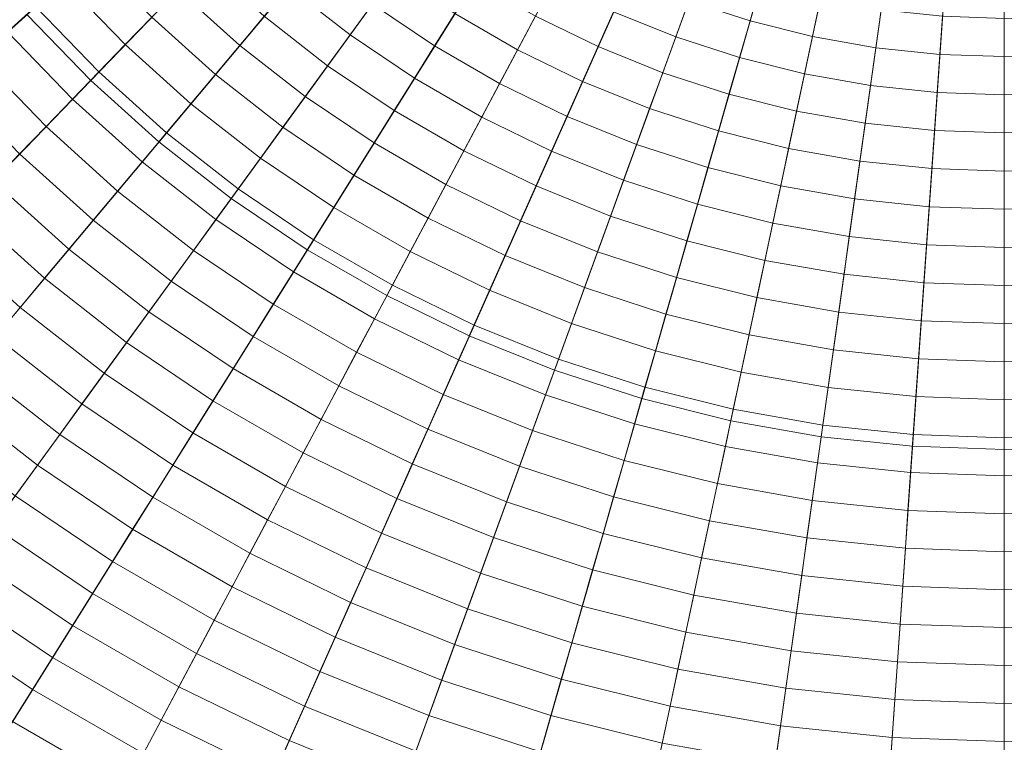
# Model space of a CAD drawing. Header units: centimetres. Extents: x -3.03 to 4.16, y -5.77 to 1.42.
# Tile 206 of 256: x -0.18 to 0.57, y -3.4 to -2.85. Entities that reach past the tile are written whole.
import ezdxf

# ---------------------------------------------------------------- set-up
doc = ezdxf.new("R2010")
doc.units = ezdxf.units.CM
doc.header["$LTSCALE"] = 2.54
doc.layers.add('Lucido design-1', color=7, linetype='Continuous')

# ---------------------------------------------------------------- blocks, each defined once
blk = doc.blocks.new('Gruppo-1')
at = {"color": 142, "linetype": 'Continuous', "lineweight": 9}
for points in [[(-0.17768, -2.84492, 36.24157), (-0.12923, -2.8951, 36.24157), (0.56504, -2.17617, 36.24157), (-0.17768, -2.84492, 36.24157)], [(0.56504, -2.17617, 37.14882), (-0.12923, -2.8951, 37.14882), (-0.17768, -2.84492, 37.14882), (0.56504, -2.17617, 37.14882)], [(-0.12923, -2.8951, 36.24157), (-0.07738, -2.94178, 36.24157), (0.56504, -2.17617, 36.24157), (-0.12923, -2.8951, 36.24157)], [(0.56504, -2.17617, 37.14882), (-0.07738, -2.94178, 37.14882), (-0.12923, -2.8951, 37.14882), (0.56504, -2.17617, 37.14882)], [(-0.07738, -2.94178, 36.24157), (-0.02241, -2.98473, 36.24157), (0.56504, -2.17617, 36.24157), (-0.07738, -2.94178, 36.24157)], [(0.56504, -2.17617, 37.14882), (-0.02241, -2.98473, 37.14882), (-0.07738, -2.94178, 37.14882), (0.56504, -2.17617, 37.14882)], [(-0.02241, -2.98473, 36.24157), (0.03542, -3.02374, 36.24157), (0.56504, -2.17617, 36.24157), (-0.02241, -2.98473, 36.24157)], [(0.56504, -2.17617, 37.14882), (0.03542, -3.02374, 37.14882), (-0.02241, -2.98473, 37.14882), (0.56504, -2.17617, 37.14882)], [(0.03542, -3.02374, 36.24157), (0.09583, -3.05862, 36.24157), (0.56504, -2.17617, 36.24157), (0.03542, -3.02374, 36.24157)], [(0.56504, -2.17617, 37.14882), (0.09583, -3.05862, 37.14882), (0.03542, -3.02374, 37.14882), (0.56504, -2.17617, 37.14882)], [(0.09583, -3.05862, 36.24157), (0.15853, -3.0892, 36.24157), (0.56504, -2.17617, 36.24157), (0.09583, -3.05862, 36.24157)], [(0.56504, -2.17617, 37.14882), (0.15853, -3.0892, 37.14882), (0.09583, -3.05862, 37.14882), (0.56504, -2.17617, 37.14882)], [(0.15853, -3.0892, 36.24157), (0.22321, -3.11533, 36.24157), (0.56504, -2.17617, 36.24157), (0.15853, -3.0892, 36.24157)], [(0.56504, -2.17617, 37.14882), (0.22321, -3.11533, 37.14882), (0.15853, -3.0892, 37.14882), (0.56504, -2.17617, 37.14882)], [(0.22321, -3.11533, 36.24157), (0.28956, -3.13689, 36.24157), (0.56504, -2.17617, 36.24157), (0.22321, -3.11533, 36.24157)], [(0.56504, -2.17617, 37.14882), (0.28956, -3.13689, 37.14882), (0.22321, -3.11533, 37.14882), (0.56504, -2.17617, 37.14882)], [(0.28956, -3.13689, 36.24157), (0.35725, -3.15377, 36.24157), (0.56504, -2.17617, 36.24157), (0.28956, -3.13689, 36.24157)], [(0.56504, -2.17617, 37.14882), (0.35725, -3.15377, 37.14882), (0.28956, -3.13689, 37.14882), (0.56504, -2.17617, 37.14882)], [(0.35725, -3.15377, 36.24157), (0.42595, -3.16588, 36.24157), (0.56504, -2.17617, 36.24157), (0.35725, -3.15377, 36.24157)], [(0.56504, -2.17617, 37.14882), (0.42595, -3.16588, 37.14882), (0.35725, -3.15377, 37.14882), (0.56504, -2.17617, 37.14882)], [(0.42595, -3.16588, 36.24157), (0.49532, -3.17317, 36.24157), (0.56504, -2.17617, 36.24157), (0.42595, -3.16588, 36.24157)], [(0.56504, -2.17617, 37.14882), (0.49532, -3.17317, 37.14882), (0.42595, -3.16588, 37.14882), (0.56504, -2.17617, 37.14882)], [(0.49532, -3.17317, 36.24157), (0.56504, -3.17561, 36.24157), (0.56504, -2.17617, 36.24157), (0.49532, -3.17317, 36.24157)], [(0.56504, -2.17617, 37.14882), (0.56504, -3.17561, 37.14882), (0.49532, -3.17317, 37.14882), (0.56504, -2.17617, 37.14882)], [(0.56504, -3.17561, 36.24157), (0.56504, -2.17617, 36.24157), (0.56504, -2.17617, 36.24157), (0.56504, -3.17561, 36.24157)], [(0.56504, -3.17561, 36.24157), (0.63476, -3.17317, 36.24157), (0.56504, -2.17617, 36.24157), (0.56504, -3.17561, 36.24157)], [(0.56504, -2.17617, 37.14882), (0.56504, -3.17561, 37.14882), (0.56504, -3.17561, 37.14882), (0.56504, -2.17617, 37.14882)], [(0.56504, -2.17617, 37.14882), (0.63476, -3.17317, 37.14882), (0.56504, -3.17561, 37.14882), (0.56504, -2.17617, 37.14882)], [(-0.17768, -2.84492, 37.14882), (-0.12923, -2.8951, 37.14882), (-0.12923, -2.8951, 36.24157), (-0.17768, -2.84492, 36.24157), (-0.17768, -2.84492, 37.14882)], [(-0.12923, -2.8951, 37.14882), (-0.07738, -2.94178, 37.14882), (-0.07738, -2.94178, 36.24157), (-0.12923, -2.8951, 36.24157), (-0.12923, -2.8951, 37.14882)], [(-0.07738, -2.94178, 37.14882), (-0.02241, -2.98473, 37.14882), (-0.02241, -2.98473, 36.24157), (-0.07738, -2.94178, 36.24157), (-0.07738, -2.94178, 37.14882)], [(-0.02241, -2.98473, 37.14882), (0.03542, -3.02374, 37.14882), (0.03542, -3.02374, 36.24157), (-0.02241, -2.98473, 36.24157), (-0.02241, -2.98473, 37.14882)], [(0.03542, -3.02374, 37.14882), (0.09583, -3.05862, 37.14882), (0.09583, -3.05862, 36.24157), (0.03542, -3.02374, 36.24157), (0.03542, -3.02374, 37.14882)], [(0.09583, -3.05862, 37.14882), (0.15853, -3.0892, 37.14882), (0.15853, -3.0892, 36.24157), (0.09583, -3.05862, 36.24157), (0.09583, -3.05862, 37.14882)], [(0.15853, -3.0892, 37.14882), (0.22321, -3.11533, 37.14882), (0.22321, -3.11533, 36.24157), (0.15853, -3.0892, 36.24157), (0.15853, -3.0892, 37.14882)], [(0.22321, -3.11533, 37.14882), (0.28956, -3.13689, 37.14882), (0.28956, -3.13689, 36.24157), (0.22321, -3.11533, 36.24157), (0.22321, -3.11533, 37.14882)], [(0.28956, -3.13689, 37.14882), (0.35725, -3.15377, 37.14882), (0.35725, -3.15377, 36.24157), (0.28956, -3.13689, 36.24157), (0.28956, -3.13689, 37.14882)], [(0.35725, -3.15377, 37.14882), (0.42595, -3.16588, 37.14882), (0.42595, -3.16588, 36.24157), (0.35725, -3.15377, 36.24157), (0.35725, -3.15377, 37.14882)], [(0.42595, -3.16588, 37.14882), (0.49532, -3.17317, 37.14882), (0.49532, -3.17317, 36.24157), (0.42595, -3.16588, 36.24157), (0.42595, -3.16588, 37.14882)], [(0.49532, -3.17317, 37.14882), (0.56504, -3.17561, 37.14882), (0.56504, -3.17561, 36.24157), (0.49532, -3.17317, 36.24157), (0.49532, -3.17317, 37.14882)], [(0.56504, -3.17561, 37.14882), (0.63476, -3.17317, 37.14882), (0.63476, -3.17317, 36.24157), (0.56504, -3.17561, 36.24157), (0.56504, -3.17561, 37.14882)], [(0.56504, -3.17561, 37.14882), (0.56504, -3.17561, 36.24157), (0.56504, -3.17561, 36.24157), (0.56504, -3.17561, 37.14882)]]:
    blk.add_polyline3d(points, dxfattribs=at)
for points in [[(-2.97891, -2.80107, 37.14766), (-2.92669, -3.04676, 37.14766), (0.56294, -2.17669, 37.14766), (0.56291, -2.17655, 37.14766)], [(-2.92669, -3.04676, 37.14766), (-2.85746, -3.28821, 37.14766), (0.56298, -2.17684, 37.14766), (0.56294, -2.17669, 37.14766)], [(-2.85746, -3.28821, 37.14766), (-2.77155, -3.52424, 37.14766), (0.56304, -2.17698, 37.14766), (0.56298, -2.17684, 37.14766)], [(-2.77155, -3.52424, 37.14766), (-2.66938, -3.7537, 37.14766), (0.5631, -2.17712, 37.14766), (0.56304, -2.17698, 37.14766)], [(-2.66938, -3.7537, 37.14766), (-2.55146, -3.97548, 37.14766), (0.56317, -2.17725, 37.14766), (0.5631, -2.17712, 37.14766)], [(-2.55146, -3.97548, 37.14766), (-2.41836, -4.1885, 37.14766), (0.56325, -2.17738, 37.14766), (0.56317, -2.17725, 37.14766)], [(-2.41836, -4.1885, 37.14766), (-2.27072, -4.39171, 37.14766), (0.56334, -2.1775, 37.14766), (0.56325, -2.17738, 37.14766)], [(-2.27072, -4.39171, 37.14766), (-2.10926, -4.58412, 37.14766), (0.56343, -2.17762, 37.14766), (0.56334, -2.1775, 37.14766)], [(-2.10926, -4.58412, 37.14766), (-1.93478, -4.76481, 37.14766), (0.56354, -2.17773, 37.14766), (0.56343, -2.17762, 37.14766)], [(-1.93478, -4.76481, 37.14766), (-1.74811, -4.93288, 37.14766), (0.56365, -2.17783, 37.14766), (0.56354, -2.17773, 37.14766)], [(-1.74811, -4.93288, 37.14766), (-1.55018, -5.08752, 37.14766), (0.56377, -2.17792, 37.14766), (0.56365, -2.17783, 37.14766)], [(-1.55018, -5.08752, 37.14766), (-1.34194, -5.22798, 37.14766), (0.56389, -2.178, 37.14766), (0.56377, -2.17792, 37.14766)], [(-1.34194, -5.22798, 37.14766), (-1.12441, -5.35357, 37.14766), (0.56403, -2.17808, 37.14766), (0.56389, -2.178, 37.14766)], [(-1.12441, -5.35357, 37.14766), (-0.89865, -5.46368, 37.14766), (0.56416, -2.17815, 37.14766), (0.56403, -2.17808, 37.14766)], [(-0.89865, -5.46368, 37.14766), (-0.66576, -5.55777, 37.14766), (0.5643, -2.1782, 37.14766), (0.56416, -2.17815, 37.14766)], [(-0.66576, -5.55777, 37.14766), (-0.42688, -5.63539, 37.14766), (0.56444, -2.17825, 37.14766), (0.5643, -2.1782, 37.14766)], [(-0.42688, -5.63539, 37.14766), (-0.18316, -5.69616, 37.14766), (0.56459, -2.17828, 37.14766), (0.56444, -2.17825, 37.14766)], [(-0.18316, -5.69616, 37.14766), (0.06421, -5.73977, 37.14766), (0.56474, -2.17831, 37.14766), (0.56459, -2.17828, 37.14766)], [(0.06421, -5.73977, 37.14766), (0.31401, -5.76603, 37.14766), (0.56489, -2.17833, 37.14766), (0.56474, -2.17831, 37.14766)], [(0.31401, -5.76603, 37.14766), (0.56504, -5.7748, 37.14766), (0.56504, -2.17833, 37.14766), (0.56489, -2.17833, 37.14766)], [(0.56504, -5.7748, 37.14766), (0.56504, -2.17833, 37.14766), (0.56504, -2.17833, 37.14766)], [(0.56504, -5.7748, 37.14766), (0.81607, -5.76603, 37.14766), (0.56519, -2.17833, 37.14766), (0.56504, -2.17833, 37.14766)], [(-0.21549, -2.78599, 38.17997), (-0.17105, -2.83895, 38.17997), (-0.19252, -2.85828, 38.17591), (-0.23826, -2.80377, 38.17591)], [(-0.12807, -2.80025, 38.18777), (-0.08285, -2.84708, 38.18777), (-0.10294, -2.86789, 38.18392), (-0.14957, -2.81961, 38.18392)], [(-0.04265, -2.80545, 38.19518), (0.00273, -2.8463, 38.19518), (-0.01588, -2.86848, 38.19153), (-0.06275, -2.82627, 38.19153)], [(0.03997, -2.80193, 38.20218), (0.0849, -2.83703, 38.20218), (0.06787, -2.86047, 38.19873), (0.02135, -2.82412, 38.19873)], [(0.10193, -2.81358, 38.20553), (0.14753, -2.84433, 38.20553), (0.13217, -2.86891, 38.20218), (0.0849, -2.83703, 38.20218)], [(0.33526, -2.80749, 38.21793), (0.37986, -2.82199, 38.21793), (0.37185, -2.84989, 38.21498), (0.32533, -2.83477, 38.21498)], [(-0.14957, -2.81961, 38.18392), (-0.10294, -2.86789, 38.18392), (-0.12302, -2.88868, 38.17997), (-0.17105, -2.83895, 38.17997)], [(0.16289, -2.81975, 38.20878), (0.20876, -2.84623, 38.20878), (0.19515, -2.87183, 38.20553), (0.14753, -2.84433, 38.20553)], [(0.22238, -2.82062, 38.21193), (0.26817, -2.84295, 38.21193), (0.25637, -2.86945, 38.20878), (0.20876, -2.84623, 38.20878)], [(0.27997, -2.81645, 38.21498), (0.32533, -2.83477, 38.21498), (0.31541, -2.86204, 38.21193), (0.26817, -2.84295, 38.21193)], [(-0.06275, -2.82627, 38.19153), (-0.01588, -2.86848, 38.19153), (-0.03447, -2.89064, 38.18777), (-0.08285, -2.84708, 38.18777)], [(0.02135, -2.82412, 38.19873), (0.06787, -2.86047, 38.19873), (0.05085, -2.8839, 38.19518), (0.00273, -2.8463, 38.19518)], [(0.37986, -2.82199, 38.21793), (0.42536, -2.83333, 38.21793), (0.41932, -2.86172, 38.21498), (0.37185, -2.84989, 38.21498)], [(0.32533, -2.83477, 38.21498), (0.37185, -2.84989, 38.21498), (0.36386, -2.87778, 38.21193), (0.31541, -2.86204, 38.21193)], [(0.42536, -2.83333, 38.21793), (0.47154, -2.84147, 38.21793), (0.4675, -2.87022, 38.21498), (0.41932, -2.86172, 38.21498)], [(-0.17105, -2.83895, 38.17997), (-0.12302, -2.88868, 38.17997), (-0.14309, -2.90946, 38.17591), (-0.19252, -2.85828, 38.17591)], [(0.0849, -2.83703, 38.20218), (0.13217, -2.86891, 38.20218), (0.11681, -2.89348, 38.19873), (0.06787, -2.86047, 38.19873)], [(0.26817, -2.84295, 38.21193), (0.31541, -2.86204, 38.21193), (0.30548, -2.88929, 38.20878), (0.25637, -2.86945, 38.20878)], [(0.47154, -2.84147, 38.21793), (0.51818, -2.84638, 38.21793), (0.51615, -2.87533, 38.21498), (0.4675, -2.87022, 38.21498)], [(-0.08285, -2.84708, 38.18777), (-0.03447, -2.89064, 38.18777), (-0.05306, -2.9128, 38.18392), (-0.10294, -2.86789, 38.18392)], [(0.00273, -2.8463, 38.19518), (0.05085, -2.8839, 38.19518), (0.03383, -2.90731, 38.19153), (-0.01588, -2.86848, 38.19153)], [(0.14753, -2.84433, 38.20553), (0.19515, -2.87183, 38.20553), (0.18154, -2.89742, 38.20218), (0.13217, -2.86891, 38.20218)], [(0.20876, -2.84623, 38.20878), (0.25637, -2.86945, 38.20878), (0.24458, -2.89594, 38.20553), (0.19515, -2.87183, 38.20553)], [(0.37185, -2.84989, 38.21498), (0.41932, -2.86172, 38.21498), (0.41329, -2.89011, 38.21193), (0.36386, -2.87778, 38.21193)], [(0.51818, -2.84638, 38.21793), (0.56504, -2.84801, 38.21793), (0.56504, -2.87704, 38.21498), (0.51615, -2.87533, 38.21498)], [(0.56504, -2.84801, 38.21793), (0.61191, -2.84638, 38.21793), (0.61393, -2.87533, 38.21498), (0.56504, -2.87704, 38.21498)], [(0.56504, -2.84801, 38.21793), (0.56504, -2.87704, 38.21498), (0.56504, -2.87704, 38.21498)], [(-0.19252, -2.85828, 38.17591), (-0.14309, -2.90946, 38.17591), (-0.16315, -2.93024, 38.17176), (-0.21398, -2.8776, 38.17176)], [(0.06787, -2.86047, 38.19873), (0.11681, -2.89348, 38.19873), (0.10147, -2.91804, 38.19518), (0.05085, -2.8839, 38.19518)], [(0.31541, -2.86204, 38.21193), (0.36386, -2.87778, 38.21193), (0.35586, -2.90566, 38.20878), (0.30548, -2.88929, 38.20878)], [(0.41932, -2.86172, 38.21498), (0.4675, -2.87022, 38.21498), (0.46346, -2.89895, 38.21193), (0.41329, -2.89011, 38.21193)], [(-0.10294, -2.86789, 38.18392), (-0.05306, -2.9128, 38.18392), (-0.07164, -2.93494, 38.17997), (-0.12302, -2.88868, 38.17997)], [(-0.01588, -2.86848, 38.19153), (0.03383, -2.90731, 38.19153), (0.01683, -2.93072, 38.18777), (-0.03447, -2.89064, 38.18777)], [(0.13217, -2.86891, 38.20218), (0.18154, -2.89742, 38.20218), (0.16794, -2.923, 38.19873), (0.11681, -2.89348, 38.19873)], [(0.19515, -2.87183, 38.20553), (0.24458, -2.89594, 38.20553), (0.23279, -2.92242, 38.20218), (0.18154, -2.89742, 38.20218)], [(0.25637, -2.86945, 38.20878), (0.30548, -2.88929, 38.20878), (0.29557, -2.91654, 38.20553), (0.24458, -2.89594, 38.20553)], [(0.4675, -2.87022, 38.21498), (0.51615, -2.87533, 38.21498), (0.51413, -2.90428, 38.21193), (0.46346, -2.89895, 38.21193)], [(-0.21398, -2.8776, 38.17176), (-0.16315, -2.93024, 38.17176), (-0.18321, -2.951, 38.16751), (-0.23543, -2.89692, 38.16751)], [(0.36386, -2.87778, 38.21193), (0.41329, -2.89011, 38.21193), (0.40726, -2.91848, 38.20878), (0.35586, -2.90566, 38.20878)], [(0.51615, -2.87533, 38.21498), (0.56504, -2.87704, 38.21498), (0.56504, -2.90605, 38.21193), (0.51413, -2.90428, 38.21193)], [(0.56504, -2.87704, 38.21498), (0.61393, -2.87533, 38.21498), (0.61595, -2.90428, 38.21193), (0.56504, -2.90605, 38.21193)], [(0.56504, -2.87704, 38.21498), (0.56504, -2.90605, 38.21193), (0.56504, -2.90605, 38.21193)], [(0.05085, -2.8839, 38.19518), (0.10147, -2.91804, 38.19518), (0.08613, -2.94259, 38.19153), (0.03383, -2.90731, 38.19153)], [(-0.12302, -2.88868, 38.17997), (-0.07164, -2.93494, 38.17997), (-0.09022, -2.95707, 38.17591), (-0.14309, -2.90946, 38.17591)], [(-0.03447, -2.89064, 38.18777), (0.01683, -2.93072, 38.18777), (-0.00017, -2.95412, 38.18392), (-0.05306, -2.9128, 38.18392)], [(0.11681, -2.89348, 38.19873), (0.16794, -2.923, 38.19873), (0.15435, -2.94857, 38.19518), (0.10147, -2.91804, 38.19518)], [(0.30548, -2.88929, 38.20878), (0.35586, -2.90566, 38.20878), (0.34787, -2.93353, 38.20553), (0.29557, -2.91654, 38.20553)], [(0.41329, -2.89011, 38.21193), (0.46346, -2.89895, 38.21193), (0.45942, -2.92767, 38.20878), (0.40726, -2.91848, 38.20878)], [(0.18154, -2.89742, 38.20218), (0.23279, -2.92242, 38.20218), (0.22101, -2.94888, 38.19873), (0.16794, -2.923, 38.19873)], [(0.24458, -2.89594, 38.20553), (0.29557, -2.91654, 38.20553), (0.28566, -2.94377, 38.20218), (0.23279, -2.92242, 38.20218)], [(0.46346, -2.89895, 38.21193), (0.51413, -2.90428, 38.21193), (0.5121, -2.93321, 38.20878), (0.45942, -2.92767, 38.20878)], [(-0.14309, -2.90946, 38.17591), (-0.09022, -2.95707, 38.17591), (-0.10878, -2.9792, 38.17176), (-0.16315, -2.93024, 38.17176)], [(0.03383, -2.90731, 38.19153), (0.08613, -2.94259, 38.19153), (0.0708, -2.96713, 38.18777), (0.01683, -2.93072, 38.18777)], [(0.35586, -2.90566, 38.20878), (0.40726, -2.91848, 38.20878), (0.40123, -2.94684, 38.20553), (0.34787, -2.93353, 38.20553)], [(0.51413, -2.90428, 38.21193), (0.56504, -2.90605, 38.21193), (0.56504, -2.93506, 38.20878), (0.5121, -2.93321, 38.20878)], [(0.56504, -2.90605, 38.21193), (0.61595, -2.90428, 38.21193), (0.61798, -2.93321, 38.20878), (0.56504, -2.93506, 38.20878)], [(0.56504, -2.90605, 38.21193), (0.56504, -2.93506, 38.20878), (0.56504, -2.93506, 38.20878)], [(-0.05306, -2.9128, 38.18392), (-0.00017, -2.95412, 38.18392), (-0.01716, -2.97751, 38.17997), (-0.07164, -2.93494, 38.17997)], [(0.10147, -2.91804, 38.19518), (0.15435, -2.94857, 38.19518), (0.14076, -2.97413, 38.19153), (0.08613, -2.94259, 38.19153)], [(0.29557, -2.91654, 38.20553), (0.34787, -2.93353, 38.20553), (0.33988, -2.96139, 38.20218), (0.28566, -2.94377, 38.20218)], [(0.16794, -2.923, 38.19873), (0.22101, -2.94888, 38.19873), (0.20923, -2.97534, 38.19518), (0.15435, -2.94857, 38.19518)], [(0.23279, -2.92242, 38.20218), (0.28566, -2.94377, 38.20218), (0.27575, -2.971, 38.19873), (0.22101, -2.94888, 38.19873)], [(0.40726, -2.91848, 38.20878), (0.45942, -2.92767, 38.20878), (0.45539, -2.95639, 38.20553), (0.40123, -2.94684, 38.20553)], [(-0.16315, -2.93024, 38.17176), (-0.10878, -2.9792, 38.17176), (-0.12733, -3.00131, 38.16751), (-0.18321, -2.951, 38.16751)], [(0.01683, -2.93072, 38.18777), (0.0708, -2.96713, 38.18777), (0.05547, -2.99165, 38.18392), (-0.00017, -2.95412, 38.18392)], [(0.45942, -2.92767, 38.20878), (0.5121, -2.93321, 38.20878), (0.51008, -2.96214, 38.20553), (0.45539, -2.95639, 38.20553)], [(0.5121, -2.93321, 38.20878), (0.56504, -2.93506, 38.20878), (0.56504, -2.96405, 38.20553), (0.51008, -2.96214, 38.20553)], [(0.56504, -2.93506, 38.20878), (0.61798, -2.93321, 38.20878), (0.62, -2.96214, 38.20553), (0.56504, -2.96405, 38.20553)], [(-0.07164, -2.93494, 38.17997), (-0.01716, -2.97751, 38.17997), (-0.03415, -3.00088, 38.17591), (-0.09022, -2.95707, 38.17591)], [(0.34787, -2.93353, 38.20553), (0.40123, -2.94684, 38.20553), (0.3952, -2.97519, 38.20218), (0.33988, -2.96139, 38.20218)], [(0.56504, -2.93506, 38.20878), (0.56504, -2.96405, 38.20553), (0.56504, -2.96405, 38.20553)], [(0.08613, -2.94259, 38.19153), (0.14076, -2.97413, 38.19153), (0.12717, -2.99968, 38.18777), (0.0708, -2.96713, 38.18777)], [(0.28566, -2.94377, 38.20218), (0.33988, -2.96139, 38.20218), (0.3319, -2.98924, 38.19873), (0.27575, -2.971, 38.19873)], [(0.40123, -2.94684, 38.20553), (0.45539, -2.95639, 38.20553), (0.45135, -2.98509, 38.20218), (0.3952, -2.97519, 38.20218)], [(-0.18321, -2.951, 38.16751), (-0.12733, -3.00131, 38.16751), (-0.14588, -3.02341, 38.16315), (-0.20325, -2.97175, 38.16315)], [(-0.00017, -2.95412, 38.18392), (0.05547, -2.99165, 38.18392), (0.04015, -3.01617, 38.17997), (-0.01716, -2.97751, 38.17997)], [(0.15435, -2.94857, 38.19518), (0.20923, -2.97534, 38.19518), (0.19745, -3.00178, 38.19153), (0.14076, -2.97413, 38.19153)], [(0.22101, -2.94888, 38.19873), (0.27575, -2.971, 38.19873), (0.26584, -2.99821, 38.19518), (0.20923, -2.97534, 38.19518)], [(-0.09022, -2.95707, 38.17591), (-0.03415, -3.00088, 38.17591), (-0.05112, -3.02424, 38.17176), (-0.10878, -2.9792, 38.17176)], [(0.33988, -2.96139, 38.20218), (0.3952, -2.97519, 38.20218), (0.38918, -3.00353, 38.19873), (0.3319, -2.98924, 38.19873)], [(0.45539, -2.95639, 38.20553), (0.51008, -2.96214, 38.20553), (0.50806, -2.99105, 38.20218), (0.45135, -2.98509, 38.20218)], [(0.51008, -2.96214, 38.20553), (0.56504, -2.96405, 38.20553), (0.56504, -2.99304, 38.20218), (0.50806, -2.99105, 38.20218)], [(0.56504, -2.96405, 38.20553), (0.62, -2.96214, 38.20553), (0.62202, -2.99105, 38.20218), (0.56504, -2.99304, 38.20218)], [(0.0708, -2.96713, 38.18777), (0.12717, -2.99968, 38.18777), (0.1136, -3.02521, 38.18392), (0.05547, -2.99165, 38.18392)], [(0.56504, -2.96405, 38.20553), (0.56504, -2.99304, 38.20218), (0.56504, -2.99304, 38.20218)], [(-0.20325, -2.97175, 38.16315), (-0.14588, -3.02341, 38.16315), (-0.16441, -3.0455, 38.1587), (-0.22328, -2.9925, 38.1587)], [(-0.01716, -2.97751, 38.17997), (0.04015, -3.01617, 38.17997), (0.02484, -3.04067, 38.17591), (-0.03415, -3.00088, 38.17591)], [(0.14076, -2.97413, 38.19153), (0.19745, -3.00178, 38.19153), (0.18569, -3.02821, 38.18777), (0.12717, -2.99968, 38.18777)], [(0.20923, -2.97534, 38.19518), (0.26584, -2.99821, 38.19518), (0.25594, -3.02541, 38.19153), (0.19745, -3.00178, 38.19153)], [(0.27575, -2.971, 38.19873), (0.3319, -2.98924, 38.19873), (0.32391, -3.01708, 38.19518), (0.26584, -2.99821, 38.19518)], [(0.3952, -2.97519, 38.20218), (0.45135, -2.98509, 38.20218), (0.44732, -3.01378, 38.19873), (0.38918, -3.00353, 38.19873)], [(-0.10878, -2.9792, 38.17176), (-0.05112, -3.02424, 38.17176), (-0.06809, -3.0476, 38.16751), (-0.12733, -3.00131, 38.16751)], [(0.45135, -2.98509, 38.20218), (0.50806, -2.99105, 38.20218), (0.50604, -3.01995, 38.19873), (0.44732, -3.01378, 38.19873)], [(-0.22328, -2.9925, 38.1587), (-0.16441, -3.0455, 38.1587), (-0.18294, -3.06757, 38.15415), (-0.24329, -3.01323, 38.15415)], [(0.05547, -2.99165, 38.18392), (0.1136, -3.02521, 38.18392), (0.10003, -3.05073, 38.17997), (0.04015, -3.01617, 38.17997)], [(0.3319, -2.98924, 38.19873), (0.38918, -3.00353, 38.19873), (0.38316, -3.03185, 38.19518), (0.32391, -3.01708, 38.19518)], [(0.50806, -2.99105, 38.20218), (0.56504, -2.99304, 38.20218), (0.56504, -3.02201, 38.19873), (0.50604, -3.01995, 38.19873)], [(0.56504, -2.99304, 38.20218), (0.62202, -2.99105, 38.20218), (0.62404, -3.01995, 38.19873), (0.56504, -3.02201, 38.19873)], [(0.56504, -2.99304, 38.20218), (0.56504, -3.02201, 38.19873), (0.56504, -3.02201, 38.19873)], [(0.12717, -2.99968, 38.18777), (0.18569, -3.02821, 38.18777), (0.17392, -3.05463, 38.18392), (0.1136, -3.02521, 38.18392)], [(0.26584, -2.99821, 38.19518), (0.32391, -3.01708, 38.19518), (0.31593, -3.04491, 38.19153), (0.25594, -3.02541, 38.19153)], [(-0.12733, -3.00131, 38.16751), (-0.06809, -3.0476, 38.16751), (-0.08504, -3.07094, 38.16315), (-0.14588, -3.02341, 38.16315)], [(-0.03415, -3.00088, 38.17591), (0.02484, -3.04067, 38.17591), (0.00954, -3.06516, 38.17176), (-0.05112, -3.02424, 38.17176)], [(0.19745, -3.00178, 38.19153), (0.25594, -3.02541, 38.19153), (0.24605, -3.0526, 38.18777), (0.18569, -3.02821, 38.18777)], [(0.38918, -3.00353, 38.19873), (0.44732, -3.01378, 38.19873), (0.44329, -3.04245, 38.19518), (0.38316, -3.03185, 38.19518)], [(-0.24329, -3.01323, 38.15415), (-0.18294, -3.06757, 38.15415), (-0.20145, -3.08964, 38.14949), (-0.2633, -3.03394, 38.14949)], [(0.44732, -3.01378, 38.19873), (0.50604, -3.01995, 38.19873), (0.50402, -3.04884, 38.19518), (0.44329, -3.04245, 38.19518)], [(0.04015, -3.01617, 38.17997), (0.10003, -3.05073, 38.17997), (0.08646, -3.07625, 38.17591), (0.02484, -3.04067, 38.17591)], [(0.32391, -3.01708, 38.19518), (0.38316, -3.03185, 38.19518), (0.37714, -3.06017, 38.19153), (0.31593, -3.04491, 38.19153)], [(0.50604, -3.01995, 38.19873), (0.56504, -3.02201, 38.19873), (0.56504, -3.05097, 38.19518), (0.50402, -3.04884, 38.19518)], [(0.56504, -3.02201, 38.19873), (0.62404, -3.01995, 38.19873), (0.62606, -3.04884, 38.19518), (0.56504, -3.05097, 38.19518)], [(0.56504, -3.02201, 38.19873), (0.56504, -3.05097, 38.19518), (0.56504, -3.05097, 38.19518)], [(-0.14588, -3.02341, 38.16315), (-0.08504, -3.07094, 38.16315), (-0.10199, -3.09426, 38.1587), (-0.16441, -3.0455, 38.1587)], [(-0.05112, -3.02424, 38.17176), (0.00954, -3.06516, 38.17176), (-0.00576, -3.08964, 38.16751), (-0.06809, -3.0476, 38.16751)], [(0.1136, -3.02521, 38.18392), (0.17392, -3.05463, 38.18392), (0.16217, -3.08104, 38.17997), (0.10003, -3.05073, 38.17997)], [(0.18569, -3.02821, 38.18777), (0.24605, -3.0526, 38.18777), (0.23615, -3.07978, 38.18392), (0.17392, -3.05463, 38.18392)], [(0.25594, -3.02541, 38.19153), (0.31593, -3.04491, 38.19153), (0.30796, -3.07272, 38.18777), (0.24605, -3.0526, 38.18777)], [(0.38316, -3.03185, 38.19518), (0.44329, -3.04245, 38.19518), (0.43926, -3.07112, 38.19153), (0.37714, -3.06017, 38.19153)], [(-0.16441, -3.0455, 38.1587), (-0.10199, -3.09426, 38.1587), (-0.11893, -3.11758, 38.15415), (-0.18294, -3.06757, 38.15415)], [(0.02484, -3.04067, 38.17591), (0.08646, -3.07625, 38.17591), (0.0729, -3.10174, 38.17176), (0.00954, -3.06516, 38.17176)], [(0.31593, -3.04491, 38.19153), (0.37714, -3.06017, 38.19153), (0.37113, -3.08847, 38.18777), (0.30796, -3.07272, 38.18777)], [(0.44329, -3.04245, 38.19518), (0.50402, -3.04884, 38.19518), (0.502, -3.07771, 38.19153), (0.43926, -3.07112, 38.19153)], [(-0.06809, -3.0476, 38.16751), (-0.00576, -3.08964, 38.16751), (-0.02105, -3.1141, 38.16315), (-0.08504, -3.07094, 38.16315)], [(0.10003, -3.05073, 38.17997), (0.16217, -3.08104, 38.17997), (0.15041, -3.10744, 38.17591), (0.08646, -3.07625, 38.17591)], [(0.24605, -3.0526, 38.18777), (0.30796, -3.07272, 38.18777), (0.29999, -3.10052, 38.18392), (0.23615, -3.07978, 38.18392)], [(0.50402, -3.04884, 38.19518), (0.56504, -3.05097, 38.19518), (0.56504, -3.07991, 38.19153), (0.502, -3.07771, 38.19153)], [(0.56504, -3.05097, 38.19518), (0.62606, -3.04884, 38.19518), (0.62808, -3.07771, 38.19153), (0.56504, -3.07991, 38.19153)], [(0.56504, -3.05097, 38.19518), (0.56504, -3.07991, 38.19153), (0.56504, -3.07991, 38.19153)], [(0.17392, -3.05463, 38.18392), (0.23615, -3.07978, 38.18392), (0.22627, -3.10694, 38.17997), (0.16217, -3.08104, 38.17997)], [(0.37714, -3.06017, 38.19153), (0.43926, -3.07112, 38.19153), (0.43524, -3.09977, 38.18777), (0.37113, -3.08847, 38.18777)], [(-0.18294, -3.06757, 38.15415), (-0.11893, -3.11758, 38.15415), (-0.13586, -3.14088, 38.14949), (-0.20145, -3.08964, 38.14949)], [(0.00954, -3.06516, 38.17176), (0.0729, -3.10174, 38.17176), (0.05935, -3.12723, 38.16751), (-0.00576, -3.08964, 38.16751)], [(-0.08504, -3.07094, 38.16315), (-0.02105, -3.1141, 38.16315), (-0.03633, -3.13856, 38.1587), (-0.10199, -3.09426, 38.1587)], [(0.30796, -3.07272, 38.18777), (0.37113, -3.08847, 38.18777), (0.36511, -3.11676, 38.18392), (0.29999, -3.10052, 38.18392)], [(0.43926, -3.07112, 38.19153), (0.502, -3.07771, 38.19153), (0.49998, -3.10658, 38.18777), (0.43524, -3.09977, 38.18777)], [(0.08646, -3.07625, 38.17591), (0.15041, -3.10744, 38.17591), (0.13867, -3.13382, 38.17176), (0.0729, -3.10174, 38.17176)], [(0.16217, -3.08104, 38.17997), (0.22627, -3.10694, 38.17997), (0.21639, -3.13409, 38.17591), (0.15041, -3.10744, 38.17591)], [(0.23615, -3.07978, 38.18392), (0.29999, -3.10052, 38.18392), (0.29202, -3.12831, 38.17997), (0.22627, -3.10694, 38.17997)], [(0.502, -3.07771, 38.19153), (0.56504, -3.07991, 38.19153), (0.56504, -3.10885, 38.18777), (0.49998, -3.10658, 38.18777)], [(0.56504, -3.07991, 38.19153), (0.62808, -3.07771, 38.19153), (0.6301, -3.10658, 38.18777), (0.56504, -3.10885, 38.18777)], [(0.56504, -3.07991, 38.19153), (0.56504, -3.10885, 38.18777), (0.56504, -3.10885, 38.18777)], [(-0.20145, -3.08964, 38.14949), (-0.13586, -3.14088, 38.14949), (-0.15278, -3.16417, 38.14474), (-0.21995, -3.11169, 38.14474)], [(-0.00576, -3.08964, 38.16751), (0.05935, -3.12723, 38.16751), (0.04581, -3.1527, 38.16315), (-0.02105, -3.1141, 38.16315)], [(0.37113, -3.08847, 38.18777), (0.43524, -3.09977, 38.18777), (0.43121, -3.12841, 38.18392), (0.36511, -3.11676, 38.18392)], [(-0.10199, -3.09426, 38.1587), (-0.03633, -3.13856, 38.1587), (-0.0516, -3.163, 38.15415), (-0.11893, -3.11758, 38.15415)], [(0.0729, -3.10174, 38.17176), (0.13867, -3.13382, 38.17176), (0.12693, -3.16019, 38.16751), (0.05935, -3.12723, 38.16751)], [(0.29999, -3.10052, 38.18392), (0.36511, -3.11676, 38.18392), (0.3591, -3.14503, 38.17997), (0.29202, -3.12831, 38.17997)], [(0.43524, -3.09977, 38.18777), (0.49998, -3.10658, 38.18777), (0.49796, -3.13543, 38.18392), (0.43121, -3.12841, 38.18392)], [(-0.21995, -3.11169, 38.14474), (-0.15278, -3.16417, 38.14474), (-0.16969, -3.18744, 38.13989), (-0.23845, -3.13373, 38.13989)], [(0.15041, -3.10744, 38.17591), (0.21639, -3.13409, 38.17591), (0.20651, -3.16123, 38.17176), (0.13867, -3.13382, 38.17176)], [(0.22627, -3.10694, 38.17997), (0.29202, -3.12831, 38.17997), (0.28406, -3.15608, 38.17591), (0.21639, -3.13409, 38.17591)], [(0.49998, -3.10658, 38.18777), (0.56504, -3.10885, 38.18777), (0.56504, -3.13777, 38.18392), (0.49796, -3.13543, 38.18392)], [(0.56504, -3.10885, 38.18777), (0.6301, -3.10658, 38.18777), (0.63212, -3.13543, 38.18392), (0.56504, -3.13777, 38.18392)], [(0.56504, -3.10885, 38.18777), (0.56504, -3.13777, 38.18392), (0.56504, -3.13777, 38.18392)], [(-0.11893, -3.11758, 38.15415), (-0.0516, -3.163, 38.15415), (-0.06686, -3.18742, 38.14949), (-0.13586, -3.14088, 38.14949)], [(-0.02105, -3.1141, 38.16315), (0.04581, -3.1527, 38.16315), (0.03227, -3.17816, 38.1587), (-0.03633, -3.13856, 38.1587)], [(0.36511, -3.11676, 38.18392), (0.43121, -3.12841, 38.18392), (0.42719, -3.15704, 38.17997), (0.3591, -3.14503, 38.17997)], [(0.05935, -3.12723, 38.16751), (0.12693, -3.16019, 38.16751), (0.11519, -3.18654, 38.16315), (0.04581, -3.1527, 38.16315)], [(-0.23845, -3.13373, 38.13989), (-0.16969, -3.18744, 38.13989), (-0.18659, -3.2107, 38.13493), (-0.25693, -3.15575, 38.13493)], [(0.13867, -3.13382, 38.17176), (0.20651, -3.16123, 38.17176), (0.19664, -3.18835, 38.16751), (0.12693, -3.16019, 38.16751)], [(0.21639, -3.13409, 38.17591), (0.28406, -3.15608, 38.17591), (0.2761, -3.18384, 38.17176), (0.20651, -3.16123, 38.17176)], [(0.29202, -3.12831, 38.17997), (0.3591, -3.14503, 38.17997), (0.3531, -3.17329, 38.17591), (0.28406, -3.15608, 38.17591)], [(0.43121, -3.12841, 38.18392), (0.49796, -3.13543, 38.18392), (0.49595, -3.16426, 38.17997), (0.42719, -3.15704, 38.17997)], [(-0.13586, -3.14088, 38.14949), (-0.06686, -3.18742, 38.14949), (-0.08211, -3.21183, 38.14474), (-0.15278, -3.16417, 38.14474)], [(-0.03633, -3.13856, 38.1587), (0.03227, -3.17816, 38.1587), (0.01874, -3.20361, 38.15415), (-0.0516, -3.163, 38.15415)], [(0.49796, -3.13543, 38.18392), (0.56504, -3.13777, 38.18392), (0.56504, -3.16668, 38.17997), (0.49595, -3.16426, 38.17997)], [(0.56504, -3.13777, 38.18392), (0.63212, -3.13543, 38.18392), (0.63413, -3.16426, 38.17997), (0.56504, -3.16668, 38.17997)], [(0.56504, -3.13777, 38.18392), (0.56504, -3.16668, 38.17997), (0.56504, -3.16668, 38.17997)], [(0.3591, -3.14503, 38.17997), (0.42719, -3.15704, 38.17997), (0.42317, -3.18565, 38.17591), (0.3531, -3.17329, 38.17591)], [(0.04581, -3.1527, 38.16315), (0.11519, -3.18654, 38.16315), (0.10347, -3.21288, 38.1587), (0.03227, -3.17816, 38.1587)], [(0.28406, -3.15608, 38.17591), (0.3531, -3.17329, 38.17591), (0.34709, -3.20154, 38.17176), (0.2761, -3.18384, 38.17176)], [(0.42719, -3.15704, 38.17997), (0.49595, -3.16426, 38.17997), (0.49393, -3.19309, 38.17591), (0.42317, -3.18565, 38.17591)], [(-0.15278, -3.16417, 38.14474), (-0.08211, -3.21183, 38.14474), (-0.09736, -3.23623, 38.13989), (-0.16969, -3.18744, 38.13989)], [(-0.0516, -3.163, 38.15415), (0.01874, -3.20361, 38.15415), (0.00522, -3.22904, 38.14949), (-0.06686, -3.18742, 38.14949)], [(0.12693, -3.16019, 38.16751), (0.19664, -3.18835, 38.16751), (0.18677, -3.21546, 38.16315), (0.11519, -3.18654, 38.16315)], [(0.20651, -3.16123, 38.17176), (0.2761, -3.18384, 38.17176), (0.26814, -3.21159, 38.16751), (0.19664, -3.18835, 38.16751)], [(0.49595, -3.16426, 38.17997), (0.56504, -3.16668, 38.17997), (0.56504, -3.19557, 38.17591), (0.49393, -3.19309, 38.17591)], [(0.56504, -3.16668, 38.17997), (0.63413, -3.16426, 38.17997), (0.63615, -3.19309, 38.17591), (0.56504, -3.19557, 38.17591)], [(0.56504, -3.16668, 38.17997), (0.56504, -3.19557, 38.17591), (0.56504, -3.19557, 38.17591)], [(0.03227, -3.17816, 38.1587), (0.10347, -3.21288, 38.1587), (0.09174, -3.23921, 38.15415), (0.01874, -3.20361, 38.15415)], [(0.3531, -3.17329, 38.17591), (0.42317, -3.18565, 38.17591), (0.41915, -3.21425, 38.17176), (0.34709, -3.20154, 38.17176)], [(-0.16969, -3.18744, 38.13989), (-0.09736, -3.23623, 38.13989), (-0.1126, -3.26062, 38.13493), (-0.18659, -3.2107, 38.13493)], [(-0.06686, -3.18742, 38.14949), (0.00522, -3.22904, 38.14949), (-0.00829, -3.25445, 38.14474), (-0.08211, -3.21183, 38.14474)], [(0.11519, -3.18654, 38.16315), (0.18677, -3.21546, 38.16315), (0.17691, -3.24256, 38.1587), (0.10347, -3.21288, 38.1587)], [(0.2761, -3.18384, 38.17176), (0.34709, -3.20154, 38.17176), (0.34109, -3.22977, 38.16751), (0.26814, -3.21159, 38.16751)], [(0.42317, -3.18565, 38.17591), (0.49393, -3.19309, 38.17591), (0.49192, -3.22189, 38.17176), (0.41915, -3.21425, 38.17176)], [(0.19664, -3.18835, 38.16751), (0.26814, -3.21159, 38.16751), (0.26019, -3.23932, 38.16315), (0.18677, -3.21546, 38.16315)], [(0.49393, -3.19309, 38.17591), (0.56504, -3.19557, 38.17591), (0.56504, -3.22445, 38.17176), (0.49192, -3.22189, 38.17176)], [(0.56504, -3.19557, 38.17591), (0.63615, -3.19309, 38.17591), (0.63816, -3.22189, 38.17176), (0.56504, -3.22445, 38.17176)], [(0.34709, -3.20154, 38.17176), (0.41915, -3.21425, 38.17176), (0.41513, -3.24283, 38.16751), (0.34109, -3.22977, 38.16751)], [(0.56504, -3.19557, 38.17591), (0.56504, -3.22445, 38.17176), (0.56504, -3.22445, 38.17176)], [(0.01874, -3.20361, 38.15415), (0.09174, -3.23921, 38.15415), (0.08003, -3.26552, 38.14949), (0.00522, -3.22904, 38.14949)], [(-0.18659, -3.2107, 38.13493), (-0.1126, -3.26062, 38.13493), (-0.12782, -3.28498, 38.12988), (-0.20348, -3.23395, 38.12988)], [(-0.08211, -3.21183, 38.14474), (-0.00829, -3.25445, 38.14474), (-0.0218, -3.27986, 38.13989), (-0.09736, -3.23623, 38.13989)], [(0.10347, -3.21288, 38.1587), (0.17691, -3.24256, 38.1587), (0.16705, -3.26964, 38.15415), (0.09174, -3.23921, 38.15415)], [(0.18677, -3.21546, 38.16315), (0.26019, -3.23932, 38.16315), (0.25224, -3.26703, 38.1587), (0.17691, -3.24256, 38.1587)], [(0.26814, -3.21159, 38.16751), (0.34109, -3.22977, 38.16751), (0.33509, -3.25799, 38.16315), (0.26019, -3.23932, 38.16315)], [(0.41915, -3.21425, 38.17176), (0.49192, -3.22189, 38.17176), (0.4899, -3.25069, 38.16751), (0.41513, -3.24283, 38.16751)], [(0.49192, -3.22189, 38.17176), (0.56504, -3.22445, 38.17176), (0.56504, -3.25331, 38.16751), (0.4899, -3.25069, 38.16751)], [(0.56504, -3.22445, 38.17176), (0.63816, -3.22189, 38.17176), (0.64018, -3.25069, 38.16751), (0.56504, -3.25331, 38.16751)], [(0.56504, -3.22445, 38.17176), (0.56504, -3.25331, 38.16751), (0.56504, -3.25331, 38.16751)], [(0.00522, -3.22904, 38.14949), (0.08003, -3.26552, 38.14949), (0.06832, -3.29182, 38.14474), (-0.00829, -3.25445, 38.14474)], [(0.34109, -3.22977, 38.16751), (0.41513, -3.24283, 38.16751), (0.41112, -3.2714, 38.16315), (0.33509, -3.25799, 38.16315)], [(-0.20348, -3.23395, 38.12988), (-0.12782, -3.28498, 38.12988), (-0.14304, -3.30934, 38.12473), (-0.22036, -3.25718, 38.12473)], [(-0.09736, -3.23623, 38.13989), (-0.0218, -3.27986, 38.13989), (-0.0353, -3.30524, 38.13493), (-0.1126, -3.26062, 38.13493)], [(0.09174, -3.23921, 38.15415), (0.16705, -3.26964, 38.15415), (0.1572, -3.2967, 38.14949), (0.08003, -3.26552, 38.14949)], [(0.26019, -3.23932, 38.16315), (0.33509, -3.25799, 38.16315), (0.3291, -3.2862, 38.1587), (0.25224, -3.26703, 38.1587)], [(0.17691, -3.24256, 38.1587), (0.25224, -3.26703, 38.1587), (0.2443, -3.29474, 38.15415), (0.16705, -3.26964, 38.15415)], [(0.41513, -3.24283, 38.16751), (0.4899, -3.25069, 38.16751), (0.48789, -3.27947, 38.16315), (0.41112, -3.2714, 38.16315)], [(-0.00829, -3.25445, 38.14474), (0.06832, -3.29182, 38.14474), (0.05662, -3.3181, 38.13989), (-0.0218, -3.27986, 38.13989)], [(0.4899, -3.25069, 38.16751), (0.56504, -3.25331, 38.16751), (0.56504, -3.28216, 38.16315), (0.48789, -3.27947, 38.16315)], [(0.56504, -3.25331, 38.16751), (0.64018, -3.25069, 38.16751), (0.64219, -3.27947, 38.16315), (0.56504, -3.28216, 38.16315)], [(0.56504, -3.25331, 38.16751), (0.56504, -3.28216, 38.16315), (0.56504, -3.28216, 38.16315)], [(-0.22036, -3.25718, 38.12473), (-0.14304, -3.30934, 38.12473), (-0.15825, -3.33368, 38.11948), (-0.23723, -3.2804, 38.11948)], [(-0.1126, -3.26062, 38.13493), (-0.0353, -3.30524, 38.13493), (-0.04879, -3.33062, 38.12988), (-0.12782, -3.28498, 38.12988)], [(0.33509, -3.25799, 38.16315), (0.41112, -3.2714, 38.16315), (0.4071, -3.29995, 38.1587), (0.3291, -3.2862, 38.1587)], [(0.08003, -3.26552, 38.14949), (0.1572, -3.2967, 38.14949), (0.14735, -3.32375, 38.14474), (0.06832, -3.29182, 38.14474)], [(0.16705, -3.26964, 38.15415), (0.2443, -3.29474, 38.15415), (0.23636, -3.32242, 38.14949), (0.1572, -3.2967, 38.14949)], [(0.25224, -3.26703, 38.1587), (0.3291, -3.2862, 38.1587), (0.32311, -3.31439, 38.15415), (0.2443, -3.29474, 38.15415)], [(0.41112, -3.2714, 38.16315), (0.48789, -3.27947, 38.16315), (0.48588, -3.30823, 38.1587), (0.4071, -3.29995, 38.1587)], [(-0.23723, -3.2804, 38.11948), (-0.15825, -3.33368, 38.11948), (-0.17345, -3.358, 38.11412), (-0.25409, -3.30361, 38.11412)], [(-0.12782, -3.28498, 38.12988), (-0.04879, -3.33062, 38.12988), (-0.06227, -3.35597, 38.12473), (-0.14304, -3.30934, 38.12473)], [(-0.0218, -3.27986, 38.13989), (0.05662, -3.3181, 38.13989), (0.04492, -3.34437, 38.13493), (-0.0353, -3.30524, 38.13493)], [(0.48789, -3.27947, 38.16315), (0.56504, -3.28216, 38.16315), (0.56504, -3.311, 38.1587), (0.48588, -3.30823, 38.1587)], [(0.56504, -3.28216, 38.16315), (0.64219, -3.27947, 38.16315), (0.6442, -3.30823, 38.1587), (0.56504, -3.311, 38.1587)], [(0.56504, -3.28216, 38.16315), (0.56504, -3.311, 38.1587), (0.56504, -3.311, 38.1587)], [(0.06832, -3.29182, 38.14474), (0.14735, -3.32375, 38.14474), (0.13751, -3.35079, 38.13989), (0.05662, -3.3181, 38.13989)], [(0.3291, -3.2862, 38.1587), (0.4071, -3.29995, 38.1587), (0.40309, -3.32849, 38.15415), (0.32311, -3.31439, 38.15415)], [(0.1572, -3.2967, 38.14949), (0.23636, -3.32242, 38.14949), (0.22842, -3.35009, 38.14474), (0.14735, -3.32375, 38.14474)], [(0.2443, -3.29474, 38.15415), (0.32311, -3.31439, 38.15415), (0.31712, -3.34256, 38.14949), (0.23636, -3.32242, 38.14949)], [(0.4071, -3.29995, 38.1587), (0.48588, -3.30823, 38.1587), (0.48387, -3.33698, 38.15415), (0.40309, -3.32849, 38.15415)], [(-0.25409, -3.30361, 38.11412), (-0.17345, -3.358, 38.11412), (-0.18864, -3.38231, 38.10867), (-0.27094, -3.32679, 38.10867)], [(-0.0353, -3.30524, 38.13493), (0.04492, -3.34437, 38.13493), (0.03324, -3.37062, 38.12988), (-0.04879, -3.33062, 38.12988)], [(-0.14304, -3.30934, 38.12473), (-0.06227, -3.35597, 38.12473), (-0.07574, -3.38131, 38.11948), (-0.15825, -3.33368, 38.11948)], [(0.32311, -3.31439, 38.15415), (0.40309, -3.32849, 38.15415), (0.39908, -3.35701, 38.14949), (0.31712, -3.34256, 38.14949)], [(0.48588, -3.30823, 38.1587), (0.56504, -3.311, 38.1587), (0.56504, -3.33981, 38.15415), (0.48387, -3.33698, 38.15415)], [(0.56504, -3.311, 38.1587), (0.6442, -3.30823, 38.1587), (0.64621, -3.33698, 38.15415), (0.56504, -3.33981, 38.15415)], [(0.56504, -3.311, 38.1587), (0.56504, -3.33981, 38.15415), (0.56504, -3.33981, 38.15415)], [(0.05662, -3.3181, 38.13989), (0.13751, -3.35079, 38.13989), (0.12768, -3.37781, 38.13493), (0.04492, -3.34437, 38.13493)], [(0.23636, -3.32242, 38.14949), (0.31712, -3.34256, 38.14949), (0.31113, -3.37072, 38.14474), (0.22842, -3.35009, 38.14474)], [(0.14735, -3.32375, 38.14474), (0.22842, -3.35009, 38.14474), (0.22049, -3.37775, 38.13989), (0.13751, -3.35079, 38.13989)], [(0.40309, -3.32849, 38.15415), (0.48387, -3.33698, 38.15415), (0.48186, -3.36571, 38.14949), (0.39908, -3.35701, 38.14949)], [(-0.15825, -3.33368, 38.11948), (-0.07574, -3.38131, 38.11948), (-0.08921, -3.40664, 38.11412), (-0.17345, -3.358, 38.11412)], [(-0.04879, -3.33062, 38.12988), (0.03324, -3.37062, 38.12988), (0.02156, -3.39686, 38.12473), (-0.06227, -3.35597, 38.12473)], [(0.48387, -3.33698, 38.15415), (0.56504, -3.33981, 38.15415), (0.56504, -3.36862, 38.14949), (0.48186, -3.36571, 38.14949)], [(0.56504, -3.33981, 38.15415), (0.64621, -3.33698, 38.15415), (0.64822, -3.36571, 38.14949), (0.56504, -3.36862, 38.14949)], [(0.04492, -3.34437, 38.13493), (0.12768, -3.37781, 38.13493), (0.11785, -3.40481, 38.12988), (0.03324, -3.37062, 38.12988)], [(0.31712, -3.34256, 38.14949), (0.39908, -3.35701, 38.14949), (0.39508, -3.38552, 38.14474), (0.31113, -3.37072, 38.14474)], [(0.56504, -3.33981, 38.15415), (0.56504, -3.36862, 38.14949), (0.56504, -3.36862, 38.14949)], [(0.13751, -3.35079, 38.13989), (0.22049, -3.37775, 38.13989), (0.21257, -3.40539, 38.13493), (0.12768, -3.37781, 38.13493)], [(0.22842, -3.35009, 38.14474), (0.31113, -3.37072, 38.14474), (0.30515, -3.39886, 38.13989), (0.22049, -3.37775, 38.13989)], [(-0.17345, -3.358, 38.11412), (-0.08921, -3.40664, 38.11412), (-0.10267, -3.43194, 38.10867), (-0.18864, -3.38231, 38.10867)], [(-0.06227, -3.35597, 38.12473), (0.02156, -3.39686, 38.12473), (0.00988, -3.42307, 38.11948), (-0.07574, -3.38131, 38.11948)], [(0.39908, -3.35701, 38.14949), (0.48186, -3.36571, 38.14949), (0.47985, -3.39443, 38.14474), (0.39508, -3.38552, 38.14474)], [(0.48186, -3.36571, 38.14949), (0.56504, -3.36862, 38.14949), (0.56504, -3.3974, 38.14474), (0.47985, -3.39443, 38.14474)], [(0.56504, -3.36862, 38.14949), (0.64822, -3.36571, 38.14949), (0.65023, -3.39443, 38.14474), (0.56504, -3.3974, 38.14474)], [(0.03324, -3.37062, 38.12988), (0.11785, -3.40481, 38.12988), (0.10803, -3.43179, 38.12473), (0.02156, -3.39686, 38.12473)], [(0.31113, -3.37072, 38.14474), (0.39508, -3.38552, 38.14474), (0.39107, -3.41401, 38.13989), (0.30515, -3.39886, 38.13989)], [(0.56504, -3.36862, 38.14949), (0.56504, -3.3974, 38.14474), (0.56504, -3.3974, 38.14474)], [(-0.07574, -3.38131, 38.11948), (0.00988, -3.42307, 38.11948), (-0.00178, -3.44928, 38.11412), (-0.08921, -3.40664, 38.11412)], [(0.12768, -3.37781, 38.13493), (0.21257, -3.40539, 38.13493), (0.20465, -3.43301, 38.12988), (0.11785, -3.40481, 38.12988)], [(0.22049, -3.37775, 38.13989), (0.30515, -3.39886, 38.13989), (0.29917, -3.42698, 38.13493), (0.21257, -3.40539, 38.13493)], [(-0.18864, -3.38231, 38.10867), (-0.10267, -3.43194, 38.10867), (-0.11611, -3.45723, 38.10312), (-0.20382, -3.4066, 38.10312)], [(0.39508, -3.38552, 38.14474), (0.47985, -3.39443, 38.14474), (0.47784, -3.42313, 38.13989), (0.39107, -3.41401, 38.13989)], [(0.02156, -3.39686, 38.12473), (0.10803, -3.43179, 38.12473), (0.09821, -3.45876, 38.11948), (0.00988, -3.42307, 38.11948)], [(0.47985, -3.39443, 38.14474), (0.56504, -3.3974, 38.14474), (0.56504, -3.42617, 38.13989), (0.47784, -3.42313, 38.13989)], [(0.56504, -3.3974, 38.14474), (0.65023, -3.39443, 38.14474), (0.65224, -3.42313, 38.13989), (0.56504, -3.42617, 38.13989)], [(0.56504, -3.3974, 38.14474), (0.56504, -3.42617, 38.13989), (0.56504, -3.42617, 38.13989)]]:
    blk.add_3dface(points, dxfattribs=at)

msp = doc.modelspace()

# ---------------------------------------------------------------- block references
at = {"layer": 'Lucido design-1', "color": 7}
msp.add_blockref('Gruppo-1', (0, 0), dxfattribs=at)

doc.saveas('drawing.dxf')
